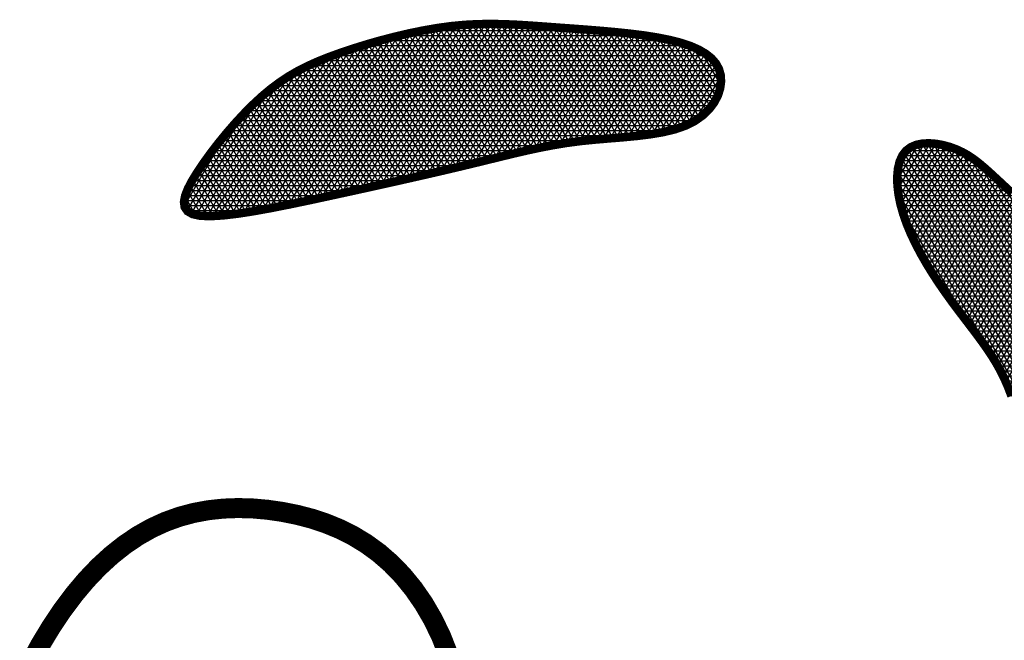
# Model space of a CAD drawing. Header units: feet. Extents: x 81 to 89.5, y 1935.2 to 1946.2.
# Tile 200 of 207: x 88.1629 to 88.2764, y 1937.203 to 1937.2745. Entities that reach past the tile are written whole.
import ezdxf

# ---------------------------------------------------------------- set-up
doc = ezdxf.new("R2010")
doc.units = ezdxf.units.FT
doc.header["$MEASUREMENT"] = 0
doc.layers.add('FACE', color=160, linetype='Continuous')

msp = doc.modelspace()

# ---------------------------------------------------------------- hatches: boundary and pattern name
at = {"layer": 'FACE', "linetype": 'Continuous'}
h = msp.add_hatch(dxfattribs=at)
h.set_pattern_fill('NET3', color=5, scale=0.004605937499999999, style=0)
h.set_pattern_definition([(0, (86.20943100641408, 1934.405467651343), (0, 0.0005757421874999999), []), (59.99999999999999, (86.20943100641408, 1934.405467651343), (-0.0004986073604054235, 0.00028787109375), []), (120, (86.20943100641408, 1934.405467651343), (-0.0004986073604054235, -0.0002878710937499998), [])])
h.paths.add_polyline_path([(88.29237244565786, 1937.225794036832), (88.29216721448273, 1937.227475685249), (88.29191842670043, 1937.229123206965), (88.29162797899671, 1937.230732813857), (88.2912977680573, 1937.232300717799), (88.29092969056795, 1937.233823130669), (88.29052564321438, 1937.235296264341), (88.29008752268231, 1937.236716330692), (88.28961722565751, 1937.238079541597), (88.28911538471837, 1937.239384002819), (88.28857757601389, 1937.240635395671), (88.28799811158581, 1937.24184129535), (88.28737130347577, 1937.243009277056), (88.28669146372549, 1937.244146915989), (88.28595290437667, 1937.245261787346), (88.28514993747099, 1937.246361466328), (88.28427687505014, 1937.247453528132), (88.28333245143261, 1937.248542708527), (88.28233309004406, 1937.249622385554), (88.28129963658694, 1937.250683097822), (88.28025293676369, 1937.251715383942), (88.2792138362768, 1937.252709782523), (88.27820318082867, 1937.253656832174), (88.2772418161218, 1937.254547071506), (88.2763505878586, 1937.255371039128), (88.27554370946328, 1937.256121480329), (88.27480886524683, 1937.256799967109), (88.274127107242, 1937.257410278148), (88.2734794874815, 1937.257956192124), (88.27284705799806, 1937.258441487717), (88.27221087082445, 1937.258869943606), (88.27155197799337, 1937.25924533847), (88.27085143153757, 1937.259571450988), (88.27009723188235, 1937.259849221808), (88.26930517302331, 1937.260068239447), (88.26849799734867, 1937.26021525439), (88.26769844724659, 1937.260277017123), (88.26692926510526, 1937.260240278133), (88.26621319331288, 1937.260091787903), (88.26557297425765, 1937.25981829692), (88.26503135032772, 1937.25940655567), (88.26460664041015, 1937.258848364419), (88.26429946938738, 1937.25815572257), (88.26410603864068, 1937.257345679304), (88.26402254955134, 1937.256435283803), (88.26404520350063, 1937.255441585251), (88.26417020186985, 1937.254381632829), (88.26439374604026, 1937.253272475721), (88.26471203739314, 1937.25213116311), (88.26512001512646, 1937.250973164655), (88.26560756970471, 1937.24980763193), (88.2661633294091, 1937.248642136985), (88.26677592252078, 1937.247484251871), (88.26743397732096, 1937.246341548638), (88.26812612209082, 1937.245221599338), (88.26884098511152, 1937.24413197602), (88.26956719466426, 1937.243080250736), (88.27029432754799, 1937.242071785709), (88.27101575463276, 1937.241103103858), (88.27172579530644, 1937.240168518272), (88.27241876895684, 1937.239262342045), (88.2730889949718, 1937.238378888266), (88.27373079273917, 1937.237512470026), (88.27433848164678, 1937.236657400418), (88.27490638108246, 1937.235807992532), (88.27543070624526, 1937.234956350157), (88.27591525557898, 1937.234085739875), (88.27636572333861, 1937.233177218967), (88.27678780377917, 1937.232211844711), (88.27718719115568, 1937.231170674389), (88.27756957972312, 1937.23003476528), (88.27794066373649, 1937.228785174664), (88.27830613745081, 1937.227402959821), (88.2786704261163, 1937.225879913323), (88.27903287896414, 1937.224250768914), (88.27939157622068, 1937.222560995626), (88.27974459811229, 1937.220856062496), (88.28009002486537, 1937.219181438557), (88.2804259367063, 1937.217582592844), (88.28075041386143, 1937.216104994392), (88.28106153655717, 1937.214794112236), (88.28136054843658, 1937.213684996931), (88.28166134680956, 1937.21277102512), (88.28198099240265, 1937.212035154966), (88.28233654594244, 1937.211460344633), (88.28274506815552, 1937.211029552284), (88.28322361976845, 1937.210725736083), (88.28378926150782, 1937.210531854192), (88.2844590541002, 1937.210430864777), (88.28524152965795, 1937.210411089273), (88.28611110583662, 1937.210482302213), (88.28703367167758, 1937.210659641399), (88.28797511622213, 1937.210958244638), (88.28890132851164, 1937.211393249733), (88.28977819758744, 1937.21197979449), (88.29057161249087, 1937.212733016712), (88.29124746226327, 1937.213668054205), (88.2917795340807, 1937.214792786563), (88.29217320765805, 1937.21608606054), (88.29244176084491, 1937.217519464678), (88.29259847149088, 1937.219064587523), (88.29265661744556, 1937.220693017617), (88.29262947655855, 1937.222376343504), (88.29253032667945, 1937.224086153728)])
h.paths.add_polyline_path([(88.19858726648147, 1937.254196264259), (88.200820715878, 1937.254682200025), (88.20302764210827, 1937.255166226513), (88.2051966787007, 1937.255646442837), (88.20731645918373, 1937.256120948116), (88.20937561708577, 1937.256587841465), (88.21136278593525, 1937.257045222), (88.2132665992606, 1937.257491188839), (88.21507569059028, 1937.257923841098), (88.21678406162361, 1937.258340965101), (88.21840718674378, 1937.258739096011), (88.21996590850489, 1937.259114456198), (88.22148106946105, 1937.259463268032), (88.22297351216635, 1937.259781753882), (88.22446407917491, 1937.260066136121), (88.22597361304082, 1937.260312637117), (88.22752295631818, 1937.260517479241), (88.22912473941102, 1937.260680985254), (88.23075874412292, 1937.260819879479), (88.2323965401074, 1937.260954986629), (88.23400969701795, 1937.261107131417), (88.23556978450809, 1937.261297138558), (88.2370483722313, 1937.261545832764), (88.23841702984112, 1937.26187403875), (88.239647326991, 1937.262302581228), (88.24071588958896, 1937.262845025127), (88.24161956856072, 1937.263485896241), (88.24236027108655, 1937.264202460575), (88.24293990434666, 1937.264971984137), (88.24336037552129, 1937.265771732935), (88.24362359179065, 1937.266578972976), (88.24373146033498, 1937.267370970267), (88.24368588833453, 1937.268124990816), (88.24348846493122, 1937.268822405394), (88.24313950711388, 1937.269461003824), (88.24263901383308, 1937.270042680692), (88.24198698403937, 1937.270569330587), (88.24118341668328, 1937.271042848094), (88.24022831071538, 1937.271465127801), (88.23912166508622, 1937.271838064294), (88.23786347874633, 1937.27216355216), (88.23645848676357, 1937.272444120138), (88.23493036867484, 1937.272684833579), (88.23330754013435, 1937.272891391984), (88.23161841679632, 1937.273069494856), (88.22989141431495, 1937.273224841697), (88.22815494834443, 1937.273363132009), (88.22643743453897, 1937.273490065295), (88.22476728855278, 1937.273611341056), (88.22316534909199, 1937.273730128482), (88.22162214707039, 1937.273839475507), (88.2201206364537, 1937.273929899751), (88.21864377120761, 1937.273991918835), (88.21717450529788, 1937.27401605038), (88.21569579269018, 1937.273992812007), (88.21419058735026, 1937.273912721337), (88.2126418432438, 1937.27376629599), (88.21103882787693, 1937.273547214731), (88.20939606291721, 1937.273261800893), (88.2077343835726, 1937.272919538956), (88.20607462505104, 1937.272529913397), (88.20443762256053, 1937.272102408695), (88.20284421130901, 1937.271646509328), (88.20131522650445, 1937.271171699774), (88.19987150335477, 1937.270687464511), (88.19852787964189, 1937.27019949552), (88.19727520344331, 1937.269698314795), (88.1960983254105, 1937.269170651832), (88.19498209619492, 1937.268603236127), (88.19391136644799, 1937.267982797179), (88.19287098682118, 1937.267296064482), (88.19184580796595, 1937.266529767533), (88.19082068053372, 1937.26567063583), (88.18978550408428, 1937.264711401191), (88.18875037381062, 1937.263668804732), (88.18773043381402, 1937.262565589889), (88.18674082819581, 1937.261424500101), (88.18579670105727, 1937.260268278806), (88.18491319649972, 1937.259119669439), (88.18410545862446, 1937.258001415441), (88.18338863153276, 1937.256936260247), (88.18277975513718, 1937.255944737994), (88.18230345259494, 1937.25503854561), (88.18198624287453, 1937.254227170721), (88.18185464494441, 1937.253520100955), (88.18193517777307, 1937.252926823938), (88.18225436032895, 1937.252456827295), (88.18283871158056, 1937.252119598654), (88.18371475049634, 1937.25192462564), (88.18489763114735, 1937.251876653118), (88.1863570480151, 1937.251961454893), (88.18805133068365, 1937.252160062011), (88.1899388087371, 1937.252453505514), (88.19197781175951, 1937.252822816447), (88.194126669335, 1937.253249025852), (88.19634371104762, 1937.253713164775)])

# ---------------------------------------------------------------- linework, layer by layer
at = {"layer": 'FACE', "color": 5, "const_width": 0.0009694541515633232}
msp.add_lwpolyline([(88.19858726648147, 1937.254196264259), (88.200820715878, 1937.254682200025), (88.20302764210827, 1937.255166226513), (88.2051966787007, 1937.255646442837), (88.20731645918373, 1937.256120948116), (88.20937561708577, 1937.256587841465), (88.21136278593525, 1937.257045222), (88.2132665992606, 1937.257491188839), (88.21507569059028, 1937.257923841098), (88.21678406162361, 1937.258340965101), (88.21840718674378, 1937.258739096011), (88.21996590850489, 1937.259114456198), (88.22148106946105, 1937.259463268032), (88.22297351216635, 1937.259781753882), (88.22446407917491, 1937.260066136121), (88.22597361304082, 1937.260312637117), (88.22752295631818, 1937.260517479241), (88.22912473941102, 1937.260680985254), (88.23075874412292, 1937.260819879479), (88.2323965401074, 1937.260954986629), (88.23400969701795, 1937.261107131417), (88.23556978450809, 1937.261297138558), (88.2370483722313, 1937.261545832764), (88.23841702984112, 1937.26187403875), (88.239647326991, 1937.262302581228), (88.24071588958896, 1937.262845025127), (88.24161956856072, 1937.263485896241), (88.24236027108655, 1937.264202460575), (88.24293990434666, 1937.264971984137), (88.24336037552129, 1937.265771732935), (88.24362359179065, 1937.266578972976), (88.24373146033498, 1937.267370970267), (88.24368588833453, 1937.268124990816), (88.24348846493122, 1937.268822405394), (88.24313950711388, 1937.269461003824), (88.24263901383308, 1937.270042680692), (88.24198698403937, 1937.270569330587), (88.24118341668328, 1937.271042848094), (88.24022831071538, 1937.271465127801), (88.23912166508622, 1937.271838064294), (88.23786347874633, 1937.27216355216), (88.23645848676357, 1937.272444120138), (88.23493036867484, 1937.272684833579), (88.23330754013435, 1937.272891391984), (88.23161841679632, 1937.273069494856), (88.22989141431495, 1937.273224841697), (88.22815494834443, 1937.273363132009), (88.22643743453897, 1937.273490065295), (88.22476728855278, 1937.273611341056), (88.22316534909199, 1937.273730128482), (88.22162214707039, 1937.273839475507), (88.2201206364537, 1937.273929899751), (88.21864377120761, 1937.273991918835), (88.21717450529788, 1937.27401605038), (88.21569579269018, 1937.273992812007), (88.21419058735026, 1937.273912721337), (88.2126418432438, 1937.27376629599), (88.21103882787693, 1937.273547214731), (88.20939606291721, 1937.273261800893), (88.2077343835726, 1937.272919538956), (88.20607462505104, 1937.272529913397), (88.20443762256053, 1937.272102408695), (88.20284421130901, 1937.271646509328), (88.20131522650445, 1937.271171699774), (88.19987150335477, 1937.270687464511), (88.19852787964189, 1937.27019949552), (88.19727520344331, 1937.269698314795), (88.1960983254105, 1937.269170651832), (88.19498209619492, 1937.268603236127), (88.19391136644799, 1937.267982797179), (88.19287098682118, 1937.267296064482), (88.19184580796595, 1937.266529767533), (88.19082068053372, 1937.26567063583), (88.18978550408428, 1937.264711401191), (88.18875037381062, 1937.263668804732), (88.18773043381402, 1937.262565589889), (88.18674082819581, 1937.261424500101), (88.18579670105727, 1937.260268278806), (88.18491319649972, 1937.259119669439), (88.18410545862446, 1937.258001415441), (88.18338863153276, 1937.256936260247), (88.18277975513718, 1937.255944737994), (88.18230345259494, 1937.25503854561), (88.18198624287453, 1937.254227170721), (88.18185464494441, 1937.253520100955), (88.18193517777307, 1937.252926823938), (88.18225436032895, 1937.252456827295), (88.18283871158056, 1937.252119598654), (88.18371475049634, 1937.25192462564), (88.18489763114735, 1937.251876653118), (88.1863570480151, 1937.251961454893), (88.18805133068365, 1937.252160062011), (88.1899388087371, 1937.252453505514), (88.19197781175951, 1937.252822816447), (88.194126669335, 1937.253249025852), (88.19634371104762, 1937.253713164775)], close=True, dxfattribs=at)
at = {"layer": 'FACE', "color": 5}
for points, const_width in [([(88.2772418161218, 1937.254547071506), (88.2763505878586, 1937.255371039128), (88.27554370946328, 1937.256121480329), (88.27480886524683, 1937.256799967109), (88.274127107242, 1937.257410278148), (88.2734794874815, 1937.257956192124), (88.27284705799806, 1937.258441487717), (88.27221087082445, 1937.258869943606), (88.27155197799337, 1937.25924533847), (88.27085143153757, 1937.259571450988), (88.27009723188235, 1937.259849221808), (88.26930517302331, 1937.260068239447), (88.26849799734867, 1937.26021525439), (88.26769844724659, 1937.260277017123), (88.26692926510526, 1937.260240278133), (88.26621319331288, 1937.260091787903), (88.26557297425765, 1937.25981829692), (88.26503135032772, 1937.25940655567), (88.26460664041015, 1937.258848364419), (88.26429946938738, 1937.25815572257), (88.26410603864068, 1937.257345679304), (88.26402254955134, 1937.256435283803), (88.26404520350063, 1937.255441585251), (88.26417020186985, 1937.254381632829), (88.26439374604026, 1937.253272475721), (88.26471203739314, 1937.25213116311), (88.26512001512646, 1937.250973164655), (88.26560756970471, 1937.24980763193), (88.2661633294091, 1937.248642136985), (88.26677592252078, 1937.247484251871), (88.26743397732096, 1937.246341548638), (88.26812612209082, 1937.245221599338), (88.26884098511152, 1937.24413197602), (88.26956719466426, 1937.243080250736), (88.27029432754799, 1937.242071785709), (88.27101575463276, 1937.241103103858), (88.27172579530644, 1937.240168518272), (88.27241876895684, 1937.239262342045), (88.2730889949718, 1937.238378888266), (88.27373079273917, 1937.237512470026), (88.27433848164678, 1937.236657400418), (88.27490638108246, 1937.235807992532), (88.27543070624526, 1937.234956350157), (88.27591525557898, 1937.234085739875), (88.27636572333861, 1937.233177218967), (88.27678780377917, 1937.232211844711), (88.27718719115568, 1937.231170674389)], 0.0009694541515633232), ([(88.16407842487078, 1937.200276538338), (88.16528789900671, 1937.202495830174), (88.16655237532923, 1937.204590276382), (88.16786409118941, 1937.206545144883), (88.16921642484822, 1937.208348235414), (88.170607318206, 1937.209997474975), (88.17203585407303, 1937.211493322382), (88.17350111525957, 1937.212836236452), (88.17500218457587, 1937.214026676), (88.17653814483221, 1937.215065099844), (88.17810807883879, 1937.2159519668), (88.17971106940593, 1937.216687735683), (88.18134538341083, 1937.217274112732), (88.18300602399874, 1937.217717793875), (88.1846871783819, 1937.21802672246), (88.18638303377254, 1937.218208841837), (88.18808777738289, 1937.218272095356), (88.18979559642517, 1937.218224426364), (88.19150067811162, 1937.218073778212), (88.19319720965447, 1937.217828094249), (88.19487927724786, 1937.217492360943), (88.19654056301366, 1937.21705973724), (88.19817464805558, 1937.216520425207), (88.19977511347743, 1937.215864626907), (88.20133554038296, 1937.215082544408), (88.20284950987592, 1937.214164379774), (88.20431060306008, 1937.21310033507), (88.20571240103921, 1937.211880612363), (88.20704741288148, 1937.210498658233), (88.2083038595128, 1937.208960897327), (88.20946888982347, 1937.207276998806), (88.21052965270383, 1937.205456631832), (88.21147329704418, 1937.203509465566), (88.21228697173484, 1937.201445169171)], 0.002302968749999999)]:
    msp.add_lwpolyline(points, dxfattribs=dict(at, const_width=const_width))

doc.saveas('drawing.dxf')
